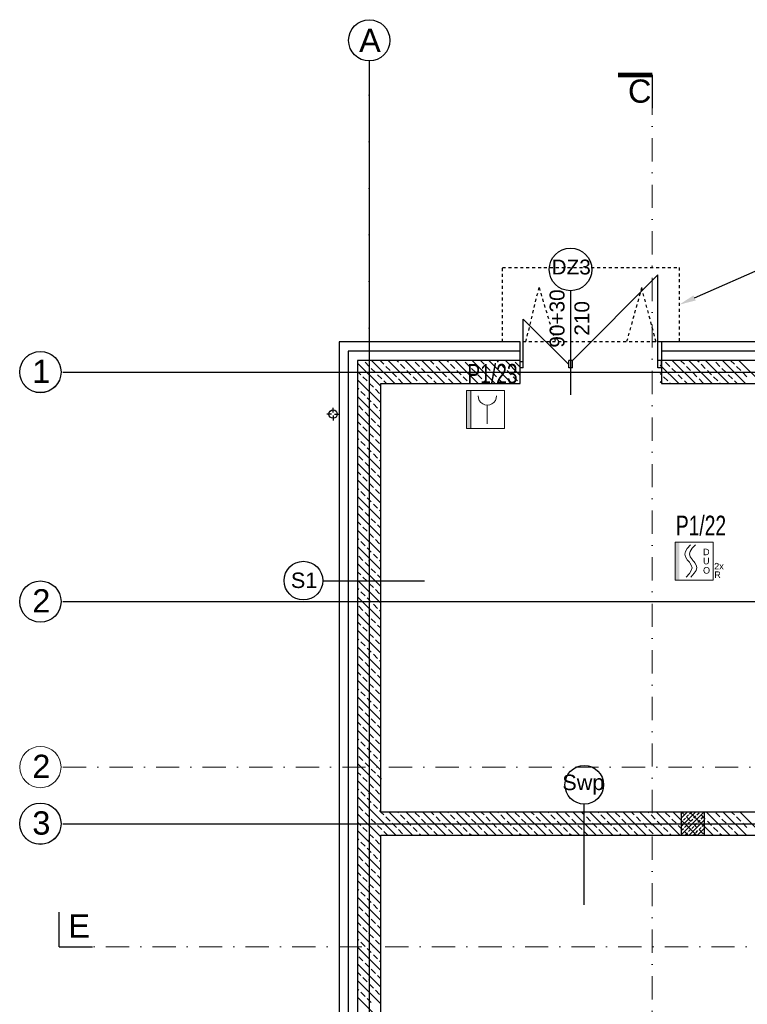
# Model space of a CAD drawing. Header units: millimetres. Extents: x -7023 to 53801, y 9849 to 33561.
# Tile 28 of 256: x 6008 to 6790, y 18948 to 20008. Entities that reach past the tile are written whole.
import ezdxf

# ---------------------------------------------------------------- set-up
doc = ezdxf.new("R2010")
doc.units = ezdxf.units.MM
for name, pattern in [('Dash', [6.35, 3.175, -3.175]), ('DASHDOT', [1, 0.5, -0.25, 0, -0.25]), ('DASHDOTX2', [2, 1, -0.5, 0, -0.5]), ('DOT', [0.25, 0, -0.25])]:
    doc.linetypes.add(name, pattern=pattern)
doc.layers.get('0').update_dxf_attribs({"lineweight": 9})
doc.layers.add('.IE_podklad', color=252, linetype='Continuous')
for name, color, linetype, lineweight in [('PA_Instalacja pożarowa', 1, 'Continuous', 5), ('PA_Instalacja pożarowa_opis', 7, 'Continuous', 5), ('PROJEKT osie', 251, 'DASHDOTX2', 9)]:
    doc.layers.add(name, color=color, linetype=linetype, lineweight=lineweight)
doc.styles.add('Arial', font='arial.ttf', dxfattribs={"height": 125})
doc.styles.add('Opisowy', font='arial.ttf')
doc.styles.add('q-arch-ARIAL01', font='arial.ttf', dxfattribs={"width": 0.7})
doc.styles.get("Standard").update_dxf_attribs({"font": 'arial.ttf'})
doc.linetypes.add('ZIGZAG', pattern='A,0.00254,-5.08,[131,ltypeshp.shx,S=5.08,R=0,X=-5.08,Y=0],-10.16,[131,ltypeshp.shx,S=5.08,R=180,X=5.08,Y=0],-5.08', length=20.32254)

# ---------------------------------------------------------------- blocks, each defined once
blk = doc.blocks.new('OSIE DOMKU')
at = {"layer": 'PROJEKT osie', "ltscale": 25}
for p, q in [((-32865.5, 6227), (-32865.5, 4134.8)), ((-33195, 5891.6), (-29896, 5891.6)), ((-33195, 5466.6), (-29896, 5466.6)), ((-33195, 5405.6), (-30212.4, 5405.6))]:
    blk.add_line(p, q, dxfattribs=at)
at = {"layer": 'PROJEKT osie', "linetype": 'Continuous'}
for centre in [(-32865.5, 6248.6), (-33219.2, 5891.6), (-33219.2, 5466.6), (-33219.2, 5405.6)]:
    blk.add_circle(centre, 22.2, dxfattribs=at)
at = {"layer": 'PROJEKT osie', "char_height": 25, "attachment_point": 1}
for s, insert, width in [('{\\fArial|b0|i0|c238|p34;A}', (-32876.4, 6261), 492.116), ('1', (-33227.9, 5904.9), 30.102), ('2', (-33227.9, 5479.9), 30.102), ('3', (-33227.9, 5418.9), 30.102)]:
    blk.add_mtext(s, dxfattribs=dict(at, insert=insert, width=width))
blk = doc.blocks.new('*U72')
at = {"color": 1}
blk.add_wipeout([(-20.5, -20.5), (20.5, -20.5), (20.5, 20.5), (-20.5, 20.5)], dxfattribs=at)
at = {"lineweight": 5}
h = blk.add_hatch(color=1, dxfattribs=at)
h.paths.add_polyline_path([(-15.7, 0), (-15.7, 20.5), (-20.5, 20.5), (-20.5, 0)])
h.paths.add_polyline_path([(-15.7, -20.5), (-15.7, 0), (-20.5, 0), (-20.5, -20.5)])
at = {"color": 1, "linetype": 'Continuous', "lineweight": 5}
for p, q in [((-9.4, 10.5), (-7.3, 13.8)), ((-7.3, 13.8), (-3.8, 17.7)), ((-4.9, 7.8), (-4.2, 10.6)), ((-4.2, 10.6), (-2.1, 13.9)), ((-2.1, 13.9), (1.4, 17.8)), ((-10.1, 7.7), (-9.4, 10.5)), ((-9.4, 4.8), (-10.1, 7.7)), ((-7.8, 2.4), (-9.4, 4.8)), ((-7.3, 1.6), (-7.8, 2.4)), ((-6.2, 0.3), (-7.3, 1.6)), ((-6.2, 0.3), (-5.1, -0.9)), ((-4.2, 4.9), (-4.9, 7.8)), ((-2.6, 2.5), (-4.2, 4.9)), ((-2.1, 1.7), (-2.6, 2.5)), ((-1, 0.4), (-2.1, 1.7)), ((-1, 0.4), (0.2, -0.8)), ((-5.1, -0.9), (-4.5, -1.8)), ((-3, -9.9), (-5.1, -13.1)), ((-4.5, -1.8), (-3, -4.2)), ((-3, -4.2), (-2.2, -7)), ((-2.2, -7), (-3, -9.9)), ((0.2, -0.8), (0.7, -1.7)), ((2.3, -9.8), (0.2, -13)), ((0.7, -1.7), (2.3, -4.1)), ((2.3, -4.1), (3, -6.9)), ((3, -6.9), (2.3, -9.8)), ((-5.1, -13.1), (-8.6, -17.1)), ((0.2, -13), (-3.4, -17))]:
    blk.add_line(p, q, dxfattribs=at)
at = {"color": 1, "lineweight": 5}
blk.add_lwpolyline([(-20.5, 20.5), (20.5, 20.5), (20.5, -20.5), (-20.5, -20.5)], close=True, dxfattribs=at)
for s, p in [('D', (9.6, 6.5)), ('U', (9.6, -3.3)), ('O', (9.6, -13.3)), ('2x', (21.6, -8.8)), ('R', (21.7, -18))]:
    blk.add_text(s, height=7, dxfattribs=at).set_placement(p)
at = {"color": 1, "flags": 7}
blk.add_attdef('DUO-6046', (13.2, -19.1), '', height=0.7, dxfattribs=at)
blk = doc.blocks.new('ROP-4001M')
blk.add_wipeout([(-21.2, 0), (19.8, 0), (19.8, 41), (-21.2, 41)])
at = {"linetype": 'DOT'}
blk.add_hatch(color=256, dxfattribs=at).paths.add_polyline_path([(-21.2, 41), (-16.4, 41), (-16.4, 0), (-21.2, 0)])
at = {"lineweight": 5}
blk.add_line((1.2, 25.1), (1.2, 5), dxfattribs=at)
for points in [[(-21.2, 41), (19.8, 41), (19.8, 0), (-21.2, 0)], [(-21.2, 41), (-16.4, 41), (-16.4, 0), (-21.2, 0)]]:
    blk.add_lwpolyline(points, close=True, dxfattribs=at)
blk.add_arc((1.2, 35.1), 10, 180, 0, dxfattribs=at)

msp = doc.modelspace()

# ---------------------------------------------------------------- linework, layer by layer
at = {"layer": '.IE_podklad', "ltscale": 25}
for p, q in [((6383.6, 19964), (6383.6, 17871.9)), ((6054.1, 19628.7), (9353.1, 19628.7)), ((6054.1, 19381.7), (9353.1, 19381.7)), ((6054.1, 19142.7), (9036.7, 19142.7)), ((6050.2, 19010.3), (6050.2, 19047.4))]:
    msp.add_line(p, q, dxfattribs=at)
at = {"layer": '.IE_podklad', "linetype": 'Dash'}
for p, q in [((6527.1, 19661.2), (6527.1, 19741.2)), ((6527.1, 19741.2), (6717.1, 19741.2)), ((6717.1, 19741.2), (6717.1, 19661.2)), ((6552.1, 19661.2), (6566.2, 19719.6)), ((6566.2, 19719.6), (6583.8, 19661.2)), ((6676.6, 19719.6), (6660.3, 19661.2)), ((6692.1, 19661.2), (6676.6, 19719.6)), ((6717.1, 19661.2), (6527.1, 19661.2))]:
    msp.add_line(p, q, dxfattribs=at)
at = {"layer": '.IE_podklad'}
for p, q in [((6602.1, 19641.2), (6694.1, 19733.2)), ((6694.1, 19641.2), (6694.1, 19733.2)), ((6600.1, 19716.2), (6600.1, 19604)), ((6549.2, 19636.8), (6549.2, 19685.6)), ((6598.1, 19636.8), (6549.2, 19685.6)), ((6546.1, 19661.2), (6351.1, 19661.2)), ((6351.1, 19661.2), (6351.1, 18364.2)), ((6546.1, 19639.5), (6546.1, 19661.2)), ((7162.1, 19661.2), (6698.1, 19661.2)), ((6698.1, 19661.2), (6698.1, 19641.2)), ((6546.1, 19641.2), (6371.1, 19641.2)), ((6371.1, 19641.2), (6371.1, 18384.2)), ((6396.1, 19613.4), (6371.1, 19638.4)), ((6383.6, 19634.8), (6379.1, 19639.3)), ((6411.2, 19616.2), (6386.2, 19641.2)), ((6399.3, 19637.1), (6395.2, 19641.2)), ((6406, 19630.3), (6401.5, 19634.8)), ((6429.1, 19616.2), (6404.1, 19641.2)), ((6415, 19639.3), (6413.1, 19641.2)), ((6421.7, 19632.6), (6417.3, 19637.1)), ((6447.1, 19616.2), (6422.1, 19641.2)), ((6437.5, 19634.8), (6433, 19639.3)), ((6465, 19616.2), (6440, 19641.2)), ((6453.2, 19637.1), (6449, 19641.2)), ((6459.9, 19630.3), (6455.4, 19634.8)), ((6483, 19616.2), (6458, 19641.2)), ((6468.9, 19639.3), (6467, 19641.2)), ((6475.6, 19632.6), (6471.1, 19637.1)), ((6500.9, 19616.3), (6475.9, 19641.2)), ((6491.3, 19634.8), (6486.9, 19639.3)), ((6518.9, 19616.3), (6493.9, 19641.3)), ((6507.1, 19637.1), (6502.8, 19641.3)), ((6513.8, 19630.3), (6509.3, 19634.8)), ((6536.8, 19616.3), (6511.8, 19641.3)), ((6522.8, 19639.3), (6520.8, 19641.3)), ((6529.5, 19632.6), (6525, 19637.1)), ((6545.6, 19625.5), (6529.8, 19641.3)), ((6545.2, 19634.8), (6540.7, 19639.3)), ((6546.1, 19616.2), (6546.1, 19641.2)), ((6549.2, 19639.5), (6546.1, 19639.5)), ((6546.1, 19633.2), (6546.1, 19639.5)), ((6549.2, 19633.2), (6546.1, 19633.2)), ((6549.2, 19633.2), (6549.2, 19639.5)), ((6602.1, 19641.2), (6598.1, 19641.2)), ((6598.1, 19633.2), (6598.1, 19641.2)), ((6602.1, 19633.2), (6598.1, 19633.2)), ((6602.1, 19633.2), (6602.1, 19641.2)), ((6698.1, 19641.2), (6694.1, 19641.2)), ((6694.1, 19633.2), (6694.1, 19641.2)), ((6698.1, 19633.2), (6694.1, 19633.2)), ((6716.5, 19616.2), (6696.6, 19636.1)), ((7142.1, 19641.2), (6698.1, 19641.2)), ((6698.1, 19641.2), (6698.1, 19616.2)), ((6698.1, 19633.2), (6698.1, 19641.2)), ((6706.9, 19634.8), (6702.4, 19639.3)), ((6734.5, 19616.2), (6709.5, 19641.2)), ((6722.6, 19637.1), (6718.5, 19641.2)), ((6729.3, 19630.3), (6724.8, 19634.8)), ((6752.4, 19616.2), (6727.4, 19641.2)), ((6738.3, 19639.3), (6736.4, 19641.2)), ((6745, 19632.6), (6740.5, 19637.1)), ((6770.4, 19616.2), (6745.4, 19641.2)), ((6760.8, 19634.8), (6756.3, 19639.3)), ((6788.4, 19616.2), (6763.4, 19641.2)), ((6776.5, 19637.1), (6772.3, 19641.2)), ((6783.2, 19630.3), (6778.7, 19634.8)), ((6806.3, 19616.2), (6781.3, 19641.2)), ((6374.6, 19625.8), (6371.1, 19629.4)), ((6381.3, 19619.1), (6376.8, 19623.6)), ((6390.3, 19628.1), (6385.8, 19632.6)), ((6397.1, 19621.3), (6392.6, 19625.8)), ((6412.8, 19623.6), (6408.3, 19628.1)), ((6428.5, 19625.8), (6424, 19630.3)), ((6435.2, 19619.1), (6430.7, 19623.6)), ((6444.2, 19628.1), (6439.7, 19632.6)), ((6450.9, 19621.3), (6446.4, 19625.8)), ((6466.6, 19623.6), (6462.2, 19628.1)), ((6482.4, 19625.8), (6477.9, 19630.3)), ((6489.1, 19619.1), (6484.6, 19623.6)), ((6498.1, 19628.1), (6493.6, 19632.6)), ((6504.8, 19621.3), (6500.3, 19625.8)), ((6520.5, 19623.6), (6516, 19628.1)), ((6536.2, 19625.8), (6531.8, 19630.3)), ((6543, 19619.1), (6538.5, 19623.6)), ((6697.9, 19625.8), (6696.6, 19627.2)), ((6704.6, 19619.1), (6700.1, 19623.6)), ((6713.6, 19628.1), (6709.1, 19632.6)), ((6720.3, 19621.3), (6715.8, 19625.8)), ((6736.1, 19623.6), (6731.6, 19628.1)), ((6751.8, 19625.8), (6747.3, 19630.3)), ((6758.5, 19619.1), (6754, 19623.6)), ((6767.5, 19628.1), (6763, 19632.6)), ((6774.2, 19621.3), (6769.7, 19625.8)), ((6789.9, 19623.6), (6785.4, 19628.1)), ((6396.1, 19595.4), (6371.1, 19620.4)), ((6388.1, 19612.4), (6383.6, 19616.8)), ((6396.1, 19155.2), (6396.1, 19616.2)), ((6396.1, 19616.2), (6546.1, 19616.2)), ((6402.2, 19616.2), (6399.3, 19619.1)), ((6419.5, 19616.8), (6415, 19621.3)), ((6438.1, 19616.2), (6437.5, 19616.8)), ((6456, 19616.2), (6453.2, 19619.1)), ((6473.4, 19616.8), (6468.9, 19621.3)), ((6491.9, 19616.3), (6491.3, 19616.8)), ((6509.9, 19616.3), (6507.1, 19619.1)), ((6527.3, 19616.8), (6522.8, 19621.3)), ((6545.6, 19616.5), (6545.2, 19616.8)), ((6698.6, 19616.2), (6696.6, 19618.2)), ((6698.1, 19616.2), (7117.1, 19616.2)), ((6707.5, 19616.2), (6706.9, 19616.8)), ((6725.5, 19616.2), (6722.6, 19619.1)), ((6742.8, 19616.8), (6738.3, 19621.3)), ((6761.4, 19616.2), (6760.8, 19616.8)), ((6779.4, 19616.2), (6776.5, 19619.1)), ((6372.4, 19610.1), (6371.1, 19611.4)), ((6396.1, 19577.4), (6371.1, 19602.4)), ((6379.1, 19603.4), (6374.6, 19607.9)), ((6394.8, 19605.6), (6390.3, 19610.1)), ((6376.8, 19587.7), (6372.4, 19592.2)), ((6385.8, 19596.6), (6381.3, 19601.1)), ((6392.6, 19589.9), (6388.1, 19594.4)), ((6396.1, 19559.5), (6371.1, 19584.5)), ((6383.6, 19580.9), (6379.1, 19585.4)), ((6396.1, 19586.4), (6394.8, 19587.7)), ((6374.6, 19571.9), (6371.1, 19575.5)), ((6381.3, 19565.2), (6376.8, 19569.7)), ((6390.3, 19574.2), (6385.8, 19578.7)), ((6396.1, 19568.5), (6392.6, 19571.9)), ((6396.1, 19541.5), (6371.1, 19566.5)), ((6388.1, 19558.5), (6383.6, 19563)), ((6372.4, 19556.2), (6371.1, 19557.5)), ((6396.1, 19523.6), (6371.1, 19548.6)), ((6379.1, 19549.5), (6374.6, 19554)), ((6394.8, 19551.7), (6390.3, 19556.2)), ((6376.8, 19533.8), (6372.4, 19538.3)), ((6385.8, 19542.8), (6381.3, 19547.3)), ((6392.6, 19536), (6388.1, 19540.5)), ((6396.1, 19505.6), (6371.1, 19530.6)), ((6383.6, 19527), (6379.1, 19531.5)), ((6396.1, 19532.5), (6394.8, 19533.8)), ((6374.6, 19518.1), (6371.1, 19521.6)), ((6390.3, 19520.3), (6385.8, 19524.8)), ((6396.1, 19514.6), (6392.6, 19518.1)), ((6396.1, 19487.6), (6371.1, 19512.6)), ((6381.3, 19511.3), (6376.8, 19515.8)), ((6388.1, 19504.6), (6383.6, 19509.1)), ((6372.4, 19502.4), (6371.1, 19503.7)), ((6379.1, 19495.6), (6374.6, 19500.1)), ((6394.8, 19497.9), (6390.3, 19502.4)), ((6396.1, 19469.7), (6371.1, 19494.7)), ((6385.8, 19488.9), (6381.3, 19493.4)), ((6392.6, 19482.1), (6388.1, 19486.6)), ((6396.1, 19451.7), (6371.1, 19476.7)), ((6376.8, 19479.9), (6372.4, 19484.4)), ((6383.6, 19473.2), (6379.1, 19477.7)), ((6396.1, 19478.7), (6394.8, 19479.9)), ((6374.6, 19464.2), (6371.1, 19467.7)), ((6390.3, 19466.4), (6385.8, 19470.9)), ((6396.1, 19460.7), (6392.6, 19464.2)), ((6396.1, 19433.7), (6371.1, 19458.7)), ((6381.3, 19457.5), (6376.8, 19461.9)), ((6388.1, 19450.7), (6383.6, 19455.2)), ((6372.4, 19448.5), (6371.1, 19449.8)), ((6379.1, 19441.7), (6374.6, 19446.2)), ((6394.8, 19444), (6390.3, 19448.5)), ((6396.1, 19415.8), (6371.1, 19440.8)), ((6385.8, 19435), (6381.3, 19439.5)), ((6392.6, 19428.3), (6388.1, 19432.8)), ((6396.1, 19397.8), (6371.1, 19422.8)), ((6376.8, 19426), (6372.4, 19430.5)), ((6383.6, 19419.3), (6379.1, 19423.8)), ((6396.1, 19424.8), (6394.8, 19426)), ((6374.6, 19410.3), (6371.1, 19413.8)), ((6390.3, 19412.5), (6385.8, 19417)), ((6442.9, 19403.7), (6333.9, 19403.7)), ((6396.1, 19379.9), (6371.1, 19404.9)), ((6381.3, 19403.6), (6376.8, 19408.1)), ((6388.1, 19396.8), (6383.6, 19401.3)), ((6396.1, 19406.8), (6392.6, 19410.3)), ((6372.4, 19394.6), (6371.1, 19395.9)), ((6379.1, 19387.9), (6374.6, 19392.3)), ((6394.8, 19390.1), (6390.3, 19394.6)), ((6396.1, 19361.9), (6371.1, 19386.9)), ((6385.8, 19381.1), (6381.3, 19385.6)), ((6392.6, 19374.4), (6388.1, 19378.9)), ((6396.1, 19343.9), (6371.1, 19368.9)), ((6376.8, 19372.1), (6372.4, 19376.6)), ((6383.6, 19365.4), (6379.1, 19369.9)), ((6396.1, 19370.9), (6394.8, 19372.1)), ((6374.6, 19356.4), (6371.1, 19360)), ((6390.3, 19358.7), (6385.8, 19363.2)), ((6396.1, 19326), (6371.1, 19351)), ((6381.3, 19349.7), (6376.8, 19354.2)), ((6388.1, 19343), (6383.6, 19347.4)), ((6396.1, 19352.9), (6392.6, 19356.4)), ((6372.4, 19340.7), (6371.1, 19342)), ((6379.1, 19334), (6374.6, 19338.5)), ((6394.8, 19336.2), (6390.3, 19340.7)), ((6396.1, 19308), (6371.1, 19333)), ((6385.8, 19327.2), (6381.3, 19331.7)), ((6376.8, 19318.3), (6372.4, 19322.7)), ((6383.6, 19311.5), (6379.1, 19316)), ((6392.6, 19320.5), (6388.1, 19325)), ((6396.1, 19317), (6394.8, 19318.3)), ((6396.1, 19290.1), (6371.1, 19315.1)), ((6374.6, 19302.5), (6371.1, 19306.1)), ((6390.3, 19304.8), (6385.8, 19309.3)), ((6396.1, 19272.1), (6371.1, 19297.1)), ((6381.3, 19295.8), (6376.8, 19300.3)), ((6396.1, 19299), (6392.6, 19302.5)), ((6372.4, 19286.8), (6371.1, 19288.1)), ((6379.1, 19280.1), (6374.6, 19284.6)), ((6388.1, 19289.1), (6383.6, 19293.6)), ((6394.8, 19282.3), (6390.3, 19286.8)), ((6396.1, 19254.1), (6371.1, 19279.1)), ((6385.8, 19273.4), (6381.3, 19277.8)), ((6376.8, 19264.4), (6372.4, 19268.9)), ((6392.6, 19266.6), (6388.1, 19271.1)), ((6396.1, 19263.1), (6394.8, 19264.4)), ((6396.1, 19236.2), (6371.1, 19261.2)), ((6374.6, 19248.7), (6371.1, 19252.2)), ((6383.6, 19257.6), (6379.1, 19262.1)), ((6390.3, 19250.9), (6385.8, 19255.4)), ((6396.1, 19218.2), (6371.1, 19243.2)), ((6381.3, 19241.9), (6376.8, 19246.4)), ((6396.1, 19245.2), (6392.6, 19248.7)), ((6372.4, 19232.9), (6371.1, 19234.2)), ((6379.1, 19226.2), (6374.6, 19230.7)), ((6388.1, 19235.2), (6383.6, 19239.7)), ((6394.8, 19228.5), (6390.3, 19232.9)), ((6396.1, 19200.3), (6371.1, 19225.3)), ((6385.8, 19219.5), (6381.3, 19224)), ((6376.8, 19210.5), (6372.4, 19215)), ((6392.6, 19212.7), (6388.1, 19217.2)), ((6396.1, 19209.2), (6394.8, 19210.5)), ((6396.1, 19182.3), (6371.1, 19207.3)), ((6383.6, 19203.8), (6379.1, 19208.2)), ((6390.3, 19197), (6385.8, 19201.5)), ((6374.6, 19194.8), (6371.1, 19198.3)), ((6396.1, 19164.3), (6371.1, 19189.3)), ((6381.3, 19188), (6376.8, 19192.5)), ((6396.1, 19191.3), (6392.6, 19194.8)), ((6396.1, 19191.2), (6396.6, 19191.2)), ((6372.4, 19179.1), (6371.1, 19180.4)), ((6388.1, 19181.3), (6383.6, 19185.8)), ((6394.8, 19174.6), (6390.3, 19179.1)), ((6412.3, 19130.2), (6371.1, 19171.4)), ((6379.1, 19172.3), (6374.6, 19176.8)), ((6385.8, 19165.6), (6381.3, 19170.1)), ((6376.8, 19156.6), (6372.4, 19161.1)), ((6392.6, 19158.9), (6388.1, 19163.3)), ((6396.1, 19155.4), (6394.8, 19156.6)), ((6614.4, 19164.3), (6614.4, 19055.3)), ((6396, 19128.4), (6371.1, 19153.4)), ((6383.6, 19149.9), (6379.1, 19154.4)), ((6390.3, 19143.1), (6385.8, 19147.6)), ((6882.1, 19155.2), (6396.1, 19155.2)), ((6399.3, 19152.1), (6396.2, 19155.2)), ((6406, 19145.4), (6401.5, 19149.9)), ((6430.2, 19130.2), (6405.2, 19155.2)), ((6415, 19154.4), (6414.2, 19155.2)), ((6421.7, 19147.6), (6417.3, 19152.1)), ((6448.2, 19130.2), (6423.2, 19155.2)), ((6437.5, 19149.9), (6433, 19154.4)), ((6444.2, 19143.1), (6439.7, 19147.6)), ((6466.1, 19130.2), (6441.1, 19155.2)), ((6453.2, 19152.1), (6450.1, 19155.2)), ((6459.9, 19145.4), (6455.4, 19149.9)), ((6484.1, 19130.2), (6459.1, 19155.2)), ((6468.9, 19154.4), (6468.1, 19155.2)), ((6475.6, 19147.6), (6471.1, 19152.1)), ((6502, 19130.2), (6477.1, 19155.2)), ((6491.3, 19149.9), (6486.9, 19154.4)), ((6498.1, 19143.1), (6493.6, 19147.6)), ((6520, 19130.2), (6495, 19155.2)), ((6507.1, 19152.1), (6504, 19155.2)), ((6513.8, 19145.4), (6509.3, 19149.9)), ((6537.9, 19130.2), (6513, 19155.2)), ((6522.8, 19154.4), (6522, 19155.2)), ((6529.5, 19147.6), (6525, 19152.1)), ((6555.9, 19130.2), (6530.9, 19155.2)), ((6545.2, 19149.9), (6540.7, 19154.4)), ((6552, 19143.1), (6547.5, 19147.6)), ((6573.9, 19130.2), (6548.9, 19155.2)), ((6560.9, 19152.1), (6557.9, 19155.2)), ((6567.7, 19145.4), (6563.2, 19149.9)), ((6591.8, 19130.2), (6566.9, 19155.2)), ((6576.7, 19154.4), (6575.8, 19155.2)), ((6583.4, 19147.6), (6578.9, 19152.1)), ((6609.8, 19130.2), (6584.8, 19155.2)), ((6599.1, 19149.9), (6594.6, 19154.4)), ((6605.8, 19143.1), (6601.4, 19147.6)), ((6627.7, 19130.2), (6602.8, 19155.2)), ((6614.8, 19152.1), (6611.8, 19155.2)), ((6621.6, 19145.4), (6617.1, 19149.9)), ((6645.7, 19130.2), (6620.7, 19155.2)), ((6630.5, 19154.4), (6629.7, 19155.2)), ((6637.3, 19147.6), (6632.8, 19152.1)), ((6663.6, 19130.2), (6638.7, 19155.2)), ((6653, 19149.9), (6648.5, 19154.4)), ((6659.7, 19143.1), (6655.2, 19147.6)), ((6681.6, 19130.2), (6656.7, 19155.2)), ((6668.7, 19152.1), (6665.6, 19155.2)), ((6675.4, 19145.4), (6670.9, 19149.9)), ((6699.6, 19130.3), (6674.6, 19155.2)), ((6684.4, 19154.4), (6683.6, 19155.2)), ((6691.2, 19147.6), (6686.7, 19152.1)), ((6717.5, 19130.3), (6692.6, 19155.2)), ((6706.9, 19149.9), (6702.4, 19154.4)), ((6713.6, 19143.1), (6709.1, 19147.6)), ((6735.5, 19130.3), (6710.6, 19155.2)), ((6719.1, 19148.6), (6725.6, 19155.2)), ((6719.1, 19139.6), (6734.6, 19155.2)), ((6719.1, 19130.6), (6743.6, 19155.2)), ((6744.1, 19155.2), (6719.1, 19155.2)), ((6719.1, 19155.2), (6719.1, 19130.2)), ((6719.1, 19153.1), (6719.2, 19153.2)), ((6722.6, 19152.1), (6719.5, 19155.2)), ((6720.3, 19154.4), (6721.1, 19155.2)), ((6721.5, 19146.5), (6723.7, 19148.8)), ((6724.8, 19149.9), (6727.1, 19152.1)), ((6729.3, 19145.4), (6724.8, 19149.9)), ((6727.6, 19130.2), (6744.1, 19146.7)), ((6728.2, 19153.2), (6730.1, 19155.2)), ((6753.4, 19130.3), (6728.5, 19155.2)), ((6729.3, 19145.4), (6731.6, 19147.6)), ((6732.7, 19148.8), (6734.9, 19151)), ((6736.1, 19152.1), (6738.3, 19154.4)), ((6737.2, 19144.3), (6739.4, 19146.5)), ((6738.3, 19154.4), (6737.5, 19155.2)), ((6745, 19147.6), (6740.5, 19152.1)), ((6740.5, 19147.6), (6742.8, 19149.9)), ((6743.9, 19151), (6744.1, 19151.1)), ((6744.1, 19130.2), (6744.1, 19155.2)), ((6771.4, 19130.3), (6746.5, 19155.2)), ((6760.8, 19149.9), (6756.3, 19154.4)), ((6767.5, 19143.1), (6763, 19147.6)), ((6789.3, 19130.3), (6764.4, 19155.2)), ((6776.5, 19152.1), (6773.4, 19155.2)), ((6783.2, 19145.4), (6778.7, 19149.9)), ((6807.3, 19130.3), (6782.4, 19155.2)), ((6374.6, 19140.9), (6371.1, 19144.4)), ((6396, 19110.5), (6371.1, 19135.5)), ((6381.3, 19134.2), (6376.8, 19138.7)), ((6397.1, 19136.4), (6392.6, 19140.9)), ((6412.8, 19138.7), (6408.3, 19143.1)), ((6419.5, 19131.9), (6415, 19136.4)), ((6428.5, 19140.9), (6424, 19145.4)), ((6435.2, 19134.2), (6430.7, 19138.7)), ((6450.9, 19136.4), (6446.4, 19140.9)), ((6466.6, 19138.7), (6462.2, 19143.1)), ((6473.4, 19131.9), (6468.9, 19136.4)), ((6482.4, 19140.9), (6477.9, 19145.4)), ((6489.1, 19134.2), (6484.6, 19138.7)), ((6504.8, 19136.4), (6500.3, 19140.9)), ((6520.5, 19138.7), (6516, 19143.1)), ((6527.3, 19131.9), (6522.8, 19136.4)), ((6536.2, 19140.9), (6531.8, 19145.4)), ((6543, 19134.2), (6538.5, 19138.7)), ((6558.7, 19136.4), (6554.2, 19140.9)), ((6574.4, 19138.7), (6569.9, 19143.1)), ((6581.1, 19131.9), (6576.7, 19136.4)), ((6590.1, 19140.9), (6585.6, 19145.4)), ((6596.9, 19134.2), (6592.4, 19138.7)), ((6612.6, 19136.4), (6608.1, 19140.9)), ((6628.3, 19138.7), (6623.8, 19143.1)), ((6635, 19131.9), (6630.5, 19136.4)), ((6644, 19140.9), (6639.5, 19145.4)), ((6650.7, 19134.2), (6646.3, 19138.7)), ((6666.5, 19136.4), (6662, 19140.9)), ((6682.2, 19138.7), (6677.7, 19143.1)), ((6688.9, 19131.9), (6684.4, 19136.4)), ((6697.9, 19140.9), (6693.4, 19145.4)), ((6704.6, 19134.2), (6700.1, 19138.7)), ((6720.3, 19136.4), (6715.8, 19140.9)), ((6719.1, 19144.1), (6720.3, 19145.4)), ((6719.2, 19135.3), (6721.5, 19137.5)), ((6722.6, 19138.7), (6724.8, 19140.9)), ((6726, 19142), (6728.2, 19144.3)), ((6727.1, 19134.2), (6729.3, 19136.4)), ((6730.4, 19137.5), (6732.7, 19139.8)), ((6736.1, 19138.7), (6731.6, 19143.1)), ((6733.8, 19140.9), (6736.1, 19143.1)), ((6734.9, 19133), (6737.2, 19135.3)), ((6736.6, 19130.2), (6744.1, 19137.7)), ((6738.3, 19136.4), (6740.5, 19138.7)), ((6742.8, 19131.9), (6738.3, 19136.4)), ((6741.7, 19139.8), (6743.9, 19142)), ((6751.8, 19140.9), (6747.3, 19145.4)), ((6758.5, 19134.2), (6754, 19138.7)), ((6774.2, 19136.4), (6769.7, 19140.9)), ((6789.9, 19138.7), (6785.4, 19143.1)), ((6372.4, 19125.2), (6371.1, 19126.5)), ((6388.1, 19127.4), (6383.6, 19131.9)), ((6394.8, 19120.7), (6390.3, 19125.2)), ((6396.1, 18934.2), (6396.1, 19130.2)), ((6396.1, 19130.2), (6882.1, 19130.2)), ((6403.3, 19130.2), (6399.3, 19134.2)), ((6439.2, 19130.2), (6437.5, 19131.9)), ((6457.1, 19130.2), (6453.2, 19134.2)), ((6493.1, 19130.2), (6491.3, 19131.9)), ((6511, 19130.2), (6507.1, 19134.2)), ((6546.9, 19130.2), (6545.2, 19131.9)), ((6564.9, 19130.2), (6560.9, 19134.2)), ((6600.8, 19130.2), (6599.1, 19131.9)), ((6618.8, 19130.2), (6614.8, 19134.2)), ((6654.7, 19130.2), (6653, 19131.9)), ((6672.6, 19130.2), (6668.7, 19134.2)), ((6708.5, 19130.3), (6706.9, 19131.9)), ((6719.1, 19130.2), (6744.1, 19130.2)), ((6726.5, 19130.3), (6722.6, 19134.2)), ((6723.7, 19130.8), (6726, 19133)), ((6732.1, 19130.2), (6733.8, 19131.9)), ((6741.1, 19130.2), (6741.7, 19130.8)), ((6742.8, 19131.9), (6744.1, 19133.2)), ((6762.4, 19130.3), (6760.8, 19131.9)), ((6780.4, 19130.3), (6776.5, 19134.2)), ((6396, 19092.5), (6371.1, 19117.5)), ((6379.1, 19118.4), (6374.6, 19122.9)), ((6385.8, 19111.7), (6381.3, 19116.2)), ((6376.8, 19102.7), (6372.4, 19107.2)), ((6392.6, 19105), (6388.1, 19109.5)), ((6396, 19074.6), (6371.1, 19099.5)), ((6383.6, 19096), (6379.1, 19100.5)), ((6390.3, 19089.3), (6385.8, 19093.8)), ((6396, 19101.5), (6394.8, 19102.7)), ((6374.6, 19087), (6371.1, 19090.6)), ((6381.3, 19080.3), (6376.8, 19084.8)), ((6396, 19083.5), (6392.6, 19087)), ((6396, 19056.6), (6371.1, 19081.6)), ((6372.4, 19071.3), (6371.1, 19072.6)), ((6388.1, 19073.5), (6383.6, 19078)), ((6396, 19038.6), (6371.1, 19063.6)), ((6379.1, 19064.6), (6374.6, 19069.1)), ((6385.8, 19057.8), (6381.3, 19062.3)), ((6394.8, 19066.8), (6390.3, 19071.3)), ((6376.8, 19048.8), (6372.4, 19053.3)), ((6392.6, 19051.1), (6388.1, 19055.6)), ((6396, 19020.7), (6371.1, 19045.7)), ((6383.6, 19042.1), (6379.1, 19046.6)), ((6390.3, 19035.4), (6385.8, 19039.9)), ((6396, 19047.6), (6394.8, 19048.8)), ((6374.6, 19033.1), (6371.1, 19036.7)), ((6381.3, 19026.4), (6376.8, 19030.9)), ((6396, 19029.6), (6392.6, 19033.1)), ((6396, 19002.7), (6371.1, 19027.7)), ((6372.4, 19017.4), (6371.1, 19018.7)), ((6388.1, 19019.7), (6383.6, 19024.2)), ((6396, 18984.7), (6371.1, 19009.7)), ((6379.1, 19010.7), (6374.6, 19015.2)), ((6385.8, 19003.9), (6381.3, 19008.4)), ((6394.8, 19012.9), (6390.3, 19017.4)), ((6376.8, 18995), (6372.4, 18999.5)), ((6392.6, 18997.2), (6388.1, 19001.7)), ((6396, 18966.8), (6371.1, 18991.8)), ((6383.6, 18988.2), (6379.1, 18992.7)), ((6396, 18993.7), (6394.8, 18995)), ((6374.6, 18979.3), (6371.1, 18982.8)), ((6381.3, 18972.5), (6376.8, 18977)), ((6390.3, 18981.5), (6385.8, 18986)), ((6396, 18975.8), (6392.6, 18979.3)), ((6396.1, 18948.8), (6371.1, 18973.8)), ((6388.1, 18965.8), (6383.6, 18970.3)), ((6372.4, 18963.5), (6371.1, 18964.8)), ((6392.7, 18934.2), (6371.1, 18955.9)), ((6379.1, 18956.8), (6374.6, 18961.3)), ((6394.8, 18959), (6390.3, 18963.5)), ((6385.8, 18950.1), (6381.3, 18954.6))]:
    msp.add_line(p, q, dxfattribs=at)
at = {"layer": '.IE_podklad', "linetype": 'ZIGZAG'}
for p, q in [((6546.1, 19651.2), (6361.1, 19651.2)), ((6361.1, 19651.2), (6361.1, 18374.2)), ((7152.1, 19651.2), (6698.1, 19651.2))]:
    msp.add_line(p, q, dxfattribs=at)
at = {"layer": '.IE_podklad', "linetype": 'Continuous'}
for p, q in [((6343, 19583.4), (6338, 19583.4)), ((6344.7, 19585.1), (6344.7, 19590.2)), ((6344.7, 19581.8), (6344.7, 19576.7)), ((6346.4, 19583.4), (6351.4, 19583.4))]:
    msp.add_line(p, q, dxfattribs=at)
at = {"layer": '.IE_podklad', "linetype": 'DASHDOT', "lineweight": 13, "ltscale": 50}
msp.add_line((6050.2, 19010.3), (8608.5, 19010.3), dxfattribs=at)
at = {"layer": '.IE_podklad', "lineweight": 30, "ltscale": 25}
msp.add_line((6050.2, 19010.3), (6086.1, 19010.3), dxfattribs=at)
at = {"layer": '.IE_podklad', "ltscale": 25, "const_width": 5}
msp.add_lwpolyline([(6651, 19948.4), (6688, 19948.4)], dxfattribs=at)
at = {"layer": '.IE_podklad', "lineweight": 30, "ltscale": 25}
msp.add_lwpolyline([(6688, 19948.4), (6688, 19912.5)], dxfattribs=at)
at = {"layer": '.IE_podklad', "linetype": 'DASHDOT', "lineweight": 13, "ltscale": 50}
msp.add_lwpolyline([(6688, 19930.5), (6688, 18045)], dxfattribs=at)
at = {"layer": '.IE_podklad', "linetype": 'ByBlock', "lineweight": -2}
msp.add_lwpolyline([(6733.5, 19708.5), (6813.4, 19743.8)], dxfattribs=at)
at = {"layer": '.IE_podklad', "linetype": 'Continuous'}
for centre, radius in [((6383.6, 19985.6), 22.2), ((6029.9, 19628.7), 22.2), ((6344.7, 19583.4), 4.5), ((6029.9, 19381.7), 22.2), ((6029.9, 19142.7), 22.2)]:
    msp.add_circle(centre, radius, dxfattribs=at)
at = {"layer": '.IE_podklad'}
for centre, radius in [((6600.1, 19739.1), 22.9), ((6312.8, 19404.2), 20.8), ((6614.9, 19184.6), 20.8)]:
    msp.add_circle(centre, radius, dxfattribs=at)
msp.add_solid([(6734.7, 19705.7), (6717.1, 19701.2), (6732.3, 19711.2)], dxfattribs=at)

# ---------------------------------------------------------------- block references
msp.add_blockref('OSIE DOMKU', (39249.1, 13737), dxfattribs=at)

# ---------------------------------------------------------------- texts
at = {"layer": '.IE_podklad', "linetype": 'Continuous'}
for s, rotation, style, p in [('DZ3', 360, 'Opisowy', (6579.7, 19733.7)), ('90+30', 90, 'Arial', (6593.6, 19654.9)), ('210', 90, 'Arial', (6620.3, 19667.8))]:
    msp.add_text(s, height=16, rotation=rotation, dxfattribs=dict(at, style=style)).set_placement(p)
at = {"layer": '.IE_podklad', "linetype": 'Continuous', "style": 'Opisowy'}
for s, p in [('S1', (6299.3, 19396.3)), ('Swp', (6591.3, 19178.8))]:
    msp.add_text(s, height=16.64, dxfattribs=at).set_placement(p)
at = {"layer": '.IE_podklad', "linetype": 'Continuous', "ltscale": 25, "style": 'Arial'}
msp.add_text('E', height=25, dxfattribs=at).set_placement((6059.9, 19020.1))
at = {"layer": '.IE_podklad', "char_height": 25, "attachment_point": 1}
for s, insert, width in [('{\\fArial|b0|i0|c238|p34;A}', (6372.7, 19998.1), 492.116), ('1', (6021.2, 19642), 30.102), ('2', (6021.2, 19395), 30.102), ('3', (6021.2, 19156), 30.102)]:
    msp.add_mtext(s, dxfattribs=dict(at, insert=insert, width=width))
at = {"layer": '.IE_podklad', "ltscale": 25, "insert": (6661.9, 19943.5), "char_height": 25, "attachment_point": 1, "style": 'Arial'}
msp.add_mtext_dynamic_manual_height_columns('C', width=190.33, gutter_width=1, heights=[-25.9], dxfattribs=at)

# ---------------------------------------------------------------- next in the draw order: block references
at = {"layer": 'PA_Instalacja pożarowa', "lineweight": 30, "xscale": 1.000915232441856, "yscale": 1.000915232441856, "zscale": 1.000915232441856, "rotation": 360}
msp.add_blockref('ROP-4001M', (6509.4, 19567.9), dxfattribs=at)
at = {"layer": 'PA_Instalacja pożarowa', "rotation": 360}
msp.add_blockref('*U72', (6733, 19425.1), dxfattribs=at)

# ---------------------------------------------------------------- next in the draw order: texts
at = {"layer": 'PA_Instalacja pożarowa_opis', "style": 'q-arch-ARIAL01', "width": 0.7}
for s, p in [('P1/23', (6489.1, 19616.3, 0)), ('P1/22', (6713.4, 19453, 0))]:
    msp.add_text(s, height=21.14, dxfattribs=at).set_placement(p)

doc.saveas('drawing.dxf')
